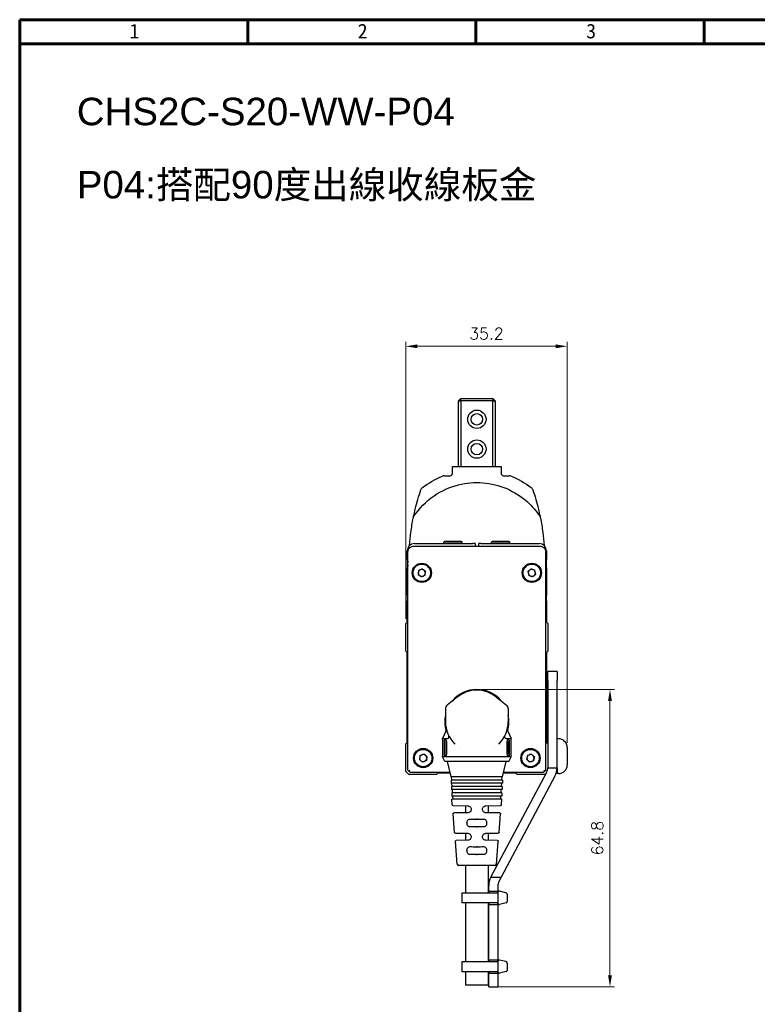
# Model space of a CAD drawing. Header units: millimetres. Extents: x 399 to 6076, y -1991 to 1602.
# Tile 113 of 256: x 5613 to 5774, y -821 to -606. Entities that reach past the tile are written whole.
import ezdxf

# ---------------------------------------------------------------- set-up
doc = ezdxf.new("R2010")
doc.units = ezdxf.units.MM
for name, color, linetype, lineweight in [('AM_0', 7, 'Continuous', 50), ('AM_5', 3, 'Continuous', 25), ('可見 (ISO)', 7, 'Continuous', 25)]:
    doc.layers.add(name, color=color, linetype=linetype, lineweight=lineweight)
doc.layers.add('BORDER', color=7, linetype='Continuous')
doc.styles.get("Standard").update_dxf_attribs({"font": 'arial.ttf'})
doc.styles.add('尺寸標註', font='romans.shx', dxfattribs={"bigfont": 'CHINESET.SHX'})
doc.styles.add('標題欄', font='txt')
doc.dimstyles.new('CNS1$0', dxfattribs={"dimtxt": 2.5, "dimasz": 2.5, "dimexe": 1, "dimexo": 1, "dimgap": 1.5, "dimtad": 1, "dimtoh": 1, "dimdec": 1, "dimdsep": 46, "dimtxsty": '尺寸標註', "dimcen": 0, "dimclrd": 2, "dimclre": 2, "dimclrt": 1, "dimadec": 0, "dimazin": 2, "dimtp": 0.1, "dimtm": 0.1, "dimtfac": 0.71, "dimtdec": 1, "dimtmove": 0, "dimatfit": 0, "dimfxl": 0, "dimlwd": 13, "dimlwe": 13, "dimarcsym": 0})

# ---------------------------------------------------------------- blocks, each defined once
blk = doc.blocks.new('A4-英文圖框-橫式')
at = {"layer": 'BORDER', "color": 123, "linetype": 'Continuous', "lineweight": 60, "ltscale": 25.4}
for p, q in [((2201.45, 183.5), (2201.45, 188.79)), ((2251.2, 183.5), (2251.2, 188.79)), ((2300.95, 183.5), (2300.95, 188.79)), ((2151.7, 183.5), (2549.79, 183.5))]:
    blk.add_line(p, q, dxfattribs=at)
blk.add_lwpolyline([(2151.7, 188.79), (2555.09, 188.79), (2555.09, -95.06), (2151.7, -95.06)], close=True, dxfattribs=at)
at = {"color": 60, "style": '標題欄'}
for s, p in [('1', (2175.64, 184.72)), ('2', (2225.41, 184.72)), ('3', (2275.22, 184.72))]:
    blk.add_text(s, height=3.18, dxfattribs=at).set_placement(p)
blk = doc.blocks.new('*D428')
at = {"layer": 'AM_5', "color": 2, "lineweight": 13}
for p, q in [((5697.2, -737.03), (5697.2, -676.56)), ((5699.7, -677.56), (5729.9, -677.56)), ((5732.4, -764.08), (5732.4, -676.56))]:
    blk.add_line(p, q, dxfattribs=at)
at = {"layer": 'AM_5', "color": 2}
for points in [[(5699.7, -677.14), (5699.7, -677.97), (5697.2, -677.56)], [(5729.9, -677.14), (5729.9, -677.97), (5732.4, -677.56)]]:
    blk.add_solid(points, dxfattribs=at)
at = {"layer": 'Defpoints', "color": 0}
for p in [(5732.4, -677.56), (5697.2, -738.03), (5732.4, -765.08)]:
    blk.add_point(p, dxfattribs=at)
at = {"layer": 'AM_5', "color": 1, "insert": (5714.8, -674.81), "char_height": 2.5, "attachment_point": 5, "style": '尺寸標註'}
blk.add_mtext('35.2', dxfattribs=at)
blk = doc.blocks.new('*D429')
at = {"layer": 'AM_5', "color": 2, "lineweight": 13}
for p, q in [((5713.7, -752.43), (5742.74, -752.43)), ((5741.74, -754.93), (5741.74, -814.76)), ((5716.29, -817.26), (5742.74, -817.26))]:
    blk.add_line(p, q, dxfattribs=at)
at = {"layer": 'AM_5', "color": 2}
for points in [[(5741.32, -754.93), (5742.15, -754.93), (5741.74, -752.43)], [(5741.32, -814.76), (5742.15, -814.76), (5741.74, -817.26)]]:
    blk.add_solid(points, dxfattribs=at)
at = {"layer": 'Defpoints', "color": 0}
for p in [(5712.7, -752.43), (5715.29, -817.26), (5741.74, -817.26)]:
    blk.add_point(p, dxfattribs=at)
at = {"layer": 'AM_5', "color": 1, "insert": (5738.99, -784.84), "char_height": 2.5, "attachment_point": 5, "rotation": 90, "style": '尺寸標註'}
blk.add_mtext('64.8', dxfattribs=at)

msp = doc.modelspace()

# ---------------------------------------------------------------- linework, layer by layer
for p, q in [((5717.293, -796.733), (5717.293, -799.023)), ((5719.052, -796.784), (5717.652, -796.439)), ((5719.293, -797.078), (5719.293, -798.678)), ((5719.077, -798.966), (5717.677, -799.311)), ((5717.293, -811.733), (5717.293, -814.023)), ((5719.052, -811.784), (5717.652, -811.439)), ((5719.077, -813.966), (5717.677, -814.311)), ((5719.293, -812.078), (5719.293, -813.678))]:
    msp.add_line(p, q)
for points in [[(5717.293, -796.776), (5717.293, -798.98), (5709.5, -798.98), (5709.5, -796.776)], [(5717.293, -811.776), (5717.293, -813.98), (5709.5, -813.98), (5709.5, -811.776)]]:
    msp.add_lwpolyline(points, close=True)
for centre, start, end in [((5717.593, -796.733), 78.69007, 180), ((5718.993, -797.078), 0, 78.69007), ((5718.993, -798.678), 286.32064, 0), ((5717.593, -799.023), 180, 286.32064), ((5717.593, -811.733), 78.69007, 180), ((5718.993, -812.078), 0, 78.69007), ((5718.993, -813.678), 286.32064, 0), ((5717.593, -814.023), 180, 286.32064)]:
    msp.add_arc(centre, 0.3, start, end)
at = {"layer": '可見 (ISO)'}
for p, q in [((5708.704, -689.475), (5709.204, -688.975)), ((5709.204, -688.975), (5716.204, -688.975)), ((5709.204, -689.475), (5709.204, -688.975)), ((5716.204, -688.975), (5716.204, -689.475)), ((5716.204, -688.975), (5716.704, -689.475)), ((5708.704, -703.775), (5708.704, -689.475)), ((5708.704, -689.475), (5709.204, -689.475)), ((5716.204, -689.475), (5709.204, -689.475)), ((5709.204, -689.475), (5709.204, -703.775)), ((5716.204, -703.775), (5716.204, -689.475)), ((5716.204, -689.475), (5716.704, -689.475)), ((5716.704, -689.475), (5716.704, -703.775)), ((5707.404, -705.275), (5707.404, -703.775)), ((5707.404, -703.775), (5707.873, -703.775)), ((5707.873, -703.775), (5717.535, -703.775)), ((5717.535, -703.775), (5718.004, -703.775)), ((5718.004, -703.775), (5718.004, -705.275)), ((5705.6, -705.775), (5706.904, -705.775)), ((5718.504, -705.775), (5719.809, -705.775)), ((5699.104, -720.575), (5711.804, -720.575)), ((5705.704, -720.075), (5705.504, -720.275)), ((5709.504, -720.275), (5705.504, -720.275)), ((5705.504, -720.575), (5705.504, -720.275)), ((5705.704, -720.075), (5709.304, -720.075)), ((5709.304, -720.075), (5709.504, -720.275)), ((5709.504, -720.575), (5709.504, -720.275)), ((5712.304, -720.575), (5711.804, -720.575)), ((5712.304, -720.575), (5712.304, -721.138)), ((5713.604, -720.575), (5713.104, -720.575)), ((5713.104, -721.138), (5713.104, -720.575)), ((5713.604, -720.575), (5726.304, -720.575)), ((5716.104, -720.075), (5715.904, -720.275)), ((5719.904, -720.275), (5715.904, -720.275)), ((5715.904, -720.575), (5715.904, -720.275)), ((5716.104, -720.075), (5719.704, -720.075)), ((5719.704, -720.075), (5719.904, -720.275)), ((5719.904, -720.575), (5719.904, -720.275)), ((5697.504, -724.059), (5697.504, -722.175)), ((5697.687, -769.992), (5697.687, -722.408)), ((5727.721, -769.992), (5727.721, -722.408)), ((5727.904, -722.175), (5727.904, -724.059)), ((5697.504, -724.059), (5697.504, -725.892)), ((5697.504, -731.875), (5697.504, -725.892)), ((5727.904, -725.892), (5727.904, -724.059)), ((5727.904, -725.892), (5727.904, -731.875)), ((5699.956, -726.49), (5699.91, -727.381)), ((5700.659, -727.866), (5699.91, -727.381)), ((5700.75, -726.084), (5699.956, -726.49)), ((5701.453, -727.46), (5700.659, -727.866)), ((5700.75, -726.084), (5701.499, -726.569)), ((5701.453, -727.46), (5701.499, -726.569)), ((5723.852, -726.713), (5724.505, -726.106)), ((5723.852, -726.713), (5724.051, -727.582)), ((5724.903, -727.845), (5724.051, -727.582)), ((5724.505, -726.106), (5725.358, -726.368)), ((5724.903, -727.845), (5725.557, -727.237)), ((5725.557, -727.237), (5725.358, -726.368)), ((5697.504, -731.875), (5697.504, -732.875)), ((5727.904, -732.875), (5727.904, -731.875)), ((5697.687, -732.875), (5697.504, -732.875)), ((5697.687, -732.975), (5697.504, -732.975)), ((5697.504, -737.725), (5697.504, -732.975)), ((5727.904, -732.875), (5727.721, -732.875)), ((5727.721, -732.975), (5727.904, -732.975)), ((5727.904, -732.975), (5727.904, -737.725)), ((5697.204, -738.025), (5697.504, -737.725)), ((5697.204, -744.025), (5697.204, -738.025)), ((5727.904, -737.725), (5728.204, -738.025)), ((5728.204, -738.025), (5728.204, -744.025)), ((5697.504, -744.325), (5697.204, -744.025)), ((5697.504, -763.978), (5697.504, -744.325)), ((5728.204, -744.025), (5727.904, -744.325)), ((5727.904, -744.325), (5727.904, -763.978)), ((5728.204, -750.475), (5728.204, -748.475)), ((5730.204, -748.475), (5728.204, -748.475)), ((5730.204, -748.475), (5730.204, -750.475)), ((5728.204, -750.475), (5728.204, -769.478)), ((5730.204, -769.478), (5730.204, -750.475)), ((5708.435, -754.068), (5706.231, -755.825)), ((5716.974, -754.068), (5719.178, -755.825)), ((5705.854, -756.607), (5705.854, -759.425)), ((5719.554, -756.607), (5719.554, -759.425)), ((5705.944, -761.527), (5705.204, -763.125)), ((5719.464, -761.527), (5720.204, -763.125)), ((5697.204, -764.278), (5697.504, -763.978)), ((5697.204, -770.278), (5697.204, -764.278)), ((5705.204, -763.125), (5706.342, -763.125)), ((5705.204, -763.325), (5705.204, -763.125)), ((5705.221, -763.825), (5705.221, -766.425)), ((5705.633, -766.425), (5705.633, -763.825)), ((5705.952, -763.825), (5705.952, -766.425)), ((5706.071, -763.825), (5706.071, -766.425)), ((5706.939, -763.125), (5706.939, -763.125)), ((5718.469, -763.125), (5718.469, -763.125)), ((5719.066, -763.125), (5720.204, -763.125)), ((5719.337, -766.425), (5719.337, -763.825)), ((5719.456, -763.825), (5719.456, -766.425)), ((5719.775, -763.825), (5719.775, -766.425)), ((5720.188, -766.425), (5720.188, -763.825)), ((5720.204, -763.325), (5720.204, -763.125)), ((5727.904, -763.978), (5728.204, -764.278)), ((5730.504, -763.175), (5730.204, -763.175)), ((5700.307, -766.819), (5701.137, -766.493)), ((5701.835, -767.049), (5701.137, -766.493)), ((5708.91, -765.02), (5708.909, -765.02)), ((5716.499, -765.02), (5716.499, -765.02)), ((5723.767, -766.751), (5724.626, -766.511)), ((5725.263, -767.135), (5724.626, -766.511)), ((5732.404, -765.075), (5732.404, -768.875)), ((5700.307, -766.819), (5700.174, -767.701)), ((5700.174, -767.701), (5700.871, -768.257)), ((5701.702, -767.931), (5700.871, -768.257)), ((5701.835, -767.049), (5701.702, -767.931)), ((5702.923, -768.483), (5702.923, -768.483)), ((5705.204, -767.125), (5705.204, -766.925)), ((5720.204, -767.125), (5705.204, -767.125)), ((5705.704, -768.125), (5705.204, -767.125)), ((5719.704, -768.125), (5705.704, -768.125)), ((5707.079, -771.465), (5706.329, -768.125)), ((5718.329, -771.465), (5719.079, -768.125)), ((5719.704, -768.125), (5720.204, -767.125)), ((5720.204, -767.125), (5720.204, -766.925)), ((5723.767, -766.751), (5723.545, -767.615)), ((5723.545, -767.615), (5724.183, -768.239)), ((5725.042, -767.999), (5724.183, -768.239)), ((5725.263, -767.135), (5725.042, -767.999)), ((5697.901, -770.975), (5697.204, -770.278)), ((5703.901, -770.975), (5697.901, -770.975)), ((5704.201, -770.675), (5703.901, -770.975)), ((5706.902, -770.675), (5704.201, -770.675)), ((5715.761, -793.378), (5727.97, -770.417)), ((5721.207, -770.675), (5718.507, -770.675)), ((5721.507, -770.975), (5721.207, -770.675)), ((5727.507, -770.975), (5721.507, -770.975)), ((5727.862, -770.62), (5727.507, -770.975)), ((5728.204, -769.478), (5730.204, -769.478)), ((5730.078, -770.475), (5730.204, -770.475)), ((5730.204, -769.478), (5730.204, -770.475)), ((5730.204, -770.475), (5730.204, -770.775)), ((5730.504, -770.775), (5730.204, -770.775)), ((5718.329, -771.465), (5707.079, -771.465)), ((5718.329, -772.165), (5707.079, -772.165)), ((5707.079, -772.165), (5707.079, -772.865)), ((5718.329, -772.865), (5707.079, -772.865)), ((5707.228, -772.165), (5707.179, -771.465)), ((5707.326, -773.565), (5707.277, -772.865)), ((5729.736, -771.356), (5718.026, -793.378)), ((5718.082, -773.565), (5718.131, -772.865)), ((5718.18, -772.165), (5718.229, -771.465)), ((5718.329, -772.165), (5718.329, -772.865)), ((5718.204, -773.565), (5707.204, -773.565)), ((5707.204, -773.565), (5707.204, -774.265)), ((5718.204, -774.265), (5707.204, -774.265)), ((5718.154, -774.965), (5707.254, -774.965)), ((5707.254, -774.965), (5707.254, -775.665)), ((5707.424, -774.965), (5707.375, -774.265)), ((5717.984, -774.965), (5718.033, -774.265)), ((5718.154, -774.965), (5718.154, -775.665)), ((5718.204, -773.565), (5718.204, -774.265)), ((5718.154, -775.665), (5707.254, -775.665)), ((5718.154, -776.365), (5707.254, -776.365)), ((5707.353, -777.551), (5707.254, -776.365)), ((5707.522, -776.365), (5707.473, -775.665)), ((5717.887, -776.365), (5717.936, -775.665)), ((5718.056, -777.551), (5718.154, -776.365)), ((5707.853, -783.558), (5707.521, -779.571)), ((5707.549, -777.735), (5710.715, -777.779)), ((5710.715, -779.313), (5707.718, -779.355)), ((5710.204, -777.772), (5710.204, -779.32)), ((5711.454, -778.529), (5711.454, -778.563)), ((5713.954, -778.563), (5713.954, -778.529)), ((5714.694, -777.779), (5717.859, -777.735)), ((5717.691, -779.355), (5714.694, -779.313)), ((5715.204, -777.772), (5715.204, -779.32)), ((5717.556, -783.558), (5717.887, -779.571)), ((5710.522, -781.59), (5710.522, -781.509)), ((5712.704, -780.581), (5712.704, -780.764)), ((5712.704, -780.764), (5712.704, -780.785)), ((5714.887, -781.583), (5714.887, -781.509)), ((5708.049, -783.742), (5710.715, -783.779)), ((5710.204, -783.772), (5710.204, -785.32)), ((5712.704, -782.326), (5712.704, -782.307)), ((5714.694, -783.779), (5717.359, -783.742)), ((5715.204, -783.772), (5715.204, -785.32)), ((5708.431, -790.511), (5708.02, -785.564)), ((5710.715, -785.313), (5708.216, -785.348)), ((5711.454, -784.529), (5711.454, -784.563)), ((5713.954, -784.563), (5713.954, -784.529)), ((5717.192, -785.348), (5714.694, -785.313)), ((5716.977, -790.511), (5717.389, -785.564)), ((5710.522, -787.583), (5710.522, -787.509)), ((5712.704, -786.585), (5712.704, -786.768)), ((5712.704, -786.768), (5712.704, -786.785)), ((5714.887, -787.583), (5714.887, -787.509)), ((5712.704, -788.322), (5712.704, -788.307)), ((5712.704, -788.539), (5712.704, -788.322)), ((5716.678, -790.786), (5708.73, -790.786)), ((5710.204, -790.786), (5710.204, -796.776)), ((5715.204, -790.786), (5715.204, -796.776)), ((5715.761, -793.378), (5718.026, -793.378)), ((5718.026, -793.378), (5717.527, -794.317)), ((5715.293, -796.078), (5715.293, -795.256)), ((5715.293, -796.378), (5715.293, -796.078)), ((5715.293, -796.378), (5715.293, -796.678)), ((5715.293, -796.378), (5717.293, -796.378)), ((5715.293, -796.776), (5715.293, -796.678)), ((5717.293, -795.256), (5717.293, -796.078)), ((5717.293, -796.078), (5717.293, -796.378)), ((5717.293, -796.678), (5717.293, -796.378)), ((5717.293, -796.678), (5717.293, -799.078)), ((5710.204, -798.98), (5710.204, -811.776)), ((5715.204, -798.98), (5715.204, -811.776)), ((5715.293, -799.078), (5715.293, -798.98)), ((5715.293, -799.078), (5715.293, -799.378)), ((5715.293, -799.678), (5715.293, -799.378)), ((5717.293, -799.378), (5715.293, -799.378)), ((5715.293, -811.078), (5715.293, -799.678)), ((5717.293, -799.378), (5717.293, -799.078)), ((5717.293, -799.378), (5717.293, -799.678)), ((5717.293, -799.678), (5717.293, -811.078)), ((5715.293, -811.378), (5715.293, -811.078)), ((5715.293, -811.378), (5717.293, -811.378)), ((5715.293, -811.378), (5715.293, -811.678)), ((5715.293, -811.776), (5715.293, -811.678)), ((5717.293, -811.078), (5717.293, -811.378)), ((5717.293, -811.678), (5717.293, -811.378)), ((5717.293, -811.678), (5717.293, -814.078)), ((5710.204, -813.98), (5710.204, -816.925)), ((5715.204, -813.98), (5715.204, -816.925)), ((5715.293, -814.078), (5715.293, -813.98)), ((5715.293, -814.078), (5715.293, -814.378)), ((5717.293, -814.378), (5715.293, -814.378)), ((5715.293, -814.678), (5715.293, -814.378)), ((5715.293, -816.259), (5715.293, -814.678)), ((5717.293, -814.378), (5717.293, -814.078)), ((5717.293, -814.378), (5717.293, -814.678)), ((5717.293, -814.678), (5717.293, -816.259)), ((5715.204, -816.925), (5710.204, -816.925)), ((5715.293, -817.259), (5715.293, -816.259)), ((5715.293, -817.259), (5717.293, -817.259)), ((5717.293, -816.259), (5717.293, -817.259))]:
    msp.add_line(p, q, dxfattribs=at)
for centre, radius in [((5712.704, -693.475), 2), ((5712.704, -693.475), 1.25), ((5712.704, -699.975), 2), ((5712.704, -699.975), 1.25), ((5700.704, -726.975), 2.1), ((5700.704, -726.975), 1.9), ((5724.704, -726.975), 2.1), ((5724.704, -726.975), 1.9), ((5701.004, -767.375), 2.1), ((5701.004, -767.375), 1.9), ((5724.404, -767.375), 2.1), ((5724.404, -767.375), 1.9)]:
    msp.add_circle(centre, radius, dxfattribs=at)
for centre, radius, start, end in [((5699.104, -722.175), 1.6, 90, 180), ((5726.304, -722.175), 1.6, 0, 90), ((5700.704, -726.975), 0.773, 177.0656, 237.0656), ((5700.704, -726.975), 0.772, 117.0656, 177.0656), ((5700.704, -726.975), 0.772, 237.0656, 297.0656), ((5700.704, -726.975), 0.772, 57.0656, 117.0656), ((5700.704, -726.975), 0.772, 297.0656, 357.0656), ((5700.704, -726.975), 0.772, 357.0656, 57.0656), ((5724.704, -726.975), 0.772, 132.89512, 192.89512), ((5724.704, -726.975), 0.772, 192.89512, 252.89512), ((5724.704, -726.975), 0.772, 72.89512, 132.89512), ((5724.704, -726.975), 0.772, 252.89512, 312.89512), ((5724.704, -726.975), 0.773, 12.89512, 72.89512), ((5724.704, -726.975), 0.772, 312.89512, 12.89512), ((5712.704, -759.425), 7, 39.56242, 140.43758), ((5712.704, -759.425), 6.85, 51.44505, 128.55495), ((5706.854, -756.607), 1, 128.55495, 180), ((5718.554, -756.607), 1, 0, 51.44505), ((5712.704, -759.425), 7, 168.11736, 196.44361), ((5712.704, -759.425), 7, 343.55747, 11.88264), ((5712.704, -759.425), 6.85, 180, 225.75438), ((5712.704, -759.425), 6.85, 314.24562, 0), ((5730.504, -765.075), 1.9, 0, 90), ((5701.004, -767.375), 0.773, 111.43262, 171.43262), ((5701.004, -767.375), 0.773, 51.43262, 111.43262), ((5724.404, -767.375), 0.772, 105.63629, 165.63629), ((5724.404, -767.375), 0.772, 45.63629, 105.63629), ((5701.004, -767.375), 0.773, 171.43262, 231.43262), ((5701.004, -767.375), 0.773, 231.43262, 291.43262), ((5701.004, -767.375), 0.773, 291.43262, 351.43262), ((5701.004, -767.375), 0.773, 351.43262, 51.43262), ((5724.404, -767.375), 0.772, 165.63629, 225.63629), ((5724.404, -767.375), 0.772, 225.63629, 285.63629), ((5724.404, -767.375), 0.772, 285.63629, 345.63629), ((5724.404, -767.375), 0.772, 345.63629, 45.63629), ((5730.504, -768.875), 1.9, 270, 0), ((5726.204, -769.478), 2, 332, 0), ((5726.204, -769.478), 4, 332, 0), ((5708.73, -790.486), 0.3, 184.7568, 270), ((5716.678, -790.486), 0.3, 270, 355.2432), ((5719.293, -795.256), 4, 152, 180), ((5719.293, -795.256), 2, 152, 180)]:
    msp.add_arc(centre, radius, start, end, dxfattribs=at)
for centre, major_axis, ratio, start_param, end_param in [((5705.72, -707.38), (-0.315, 1.585), 0.7835959, 6.1286413, 6.4395151), ((5719.691, -707.368), (0.313, 1.574), 0.7865967, 6.1262564, 6.4383015), ((5698.935, -721.656), (-0.001, 0.5), 0.1513074, 6.2655287, 6.2831854), ((5726.473, -721.656), (0.001, 0.5), 0.1513074, 0, 0.0176566), ((5698.187, -770.492), (-0.5, 0.5), 0.0174471, 0.0174613, 0.9648222), ((5727.221, -770.492), (-0.5, -0.5), 0.0174524, 2.1768004, 3.1241367), ((5712.704, -780.807), (2.5, -0.035), 0.0087257, 1.5707818, 2.2327913), ((5712.705, -780.807), (2.5, 0.035), 0.0087257, 0.9088014, 1.5708108), ((5712.704, -782.285), (-2.5, -0.044), 0.0087242, 0.9086288, 1.570644), ((5712.705, -782.285), (-2.5, 0.035), 0.0087257, 1.5707818, 2.2327913), ((5712.704, -786.807), (2.5, -0.035), 0.0087257, 1.5707818, 2.2327913), ((5712.705, -786.807), (2.5, 0.035), 0.0087257, 0.9088014, 1.5708108), ((5712.704, -788.285), (-2.5, -0.035), 0.0087257, 0.9088014, 1.5708108), ((5712.705, -788.285), (-2.5, 0.035), 0.0087257, 1.5707818, 2.2327913)]:
    msp.add_ellipse(centre, major_axis=major_axis, ratio=ratio, start_param=start_param, end_param=end_param, dxfattribs=at)
for points in [[(5700.844, -708.388), (5702.19, -707.352), (5703.647, -706.505), (5705.215, -705.852)], [(5720.193, -705.852), (5721.762, -706.505), (5723.219, -707.352), (5724.565, -708.388)], [(5700.507, -708.859), (5700.57, -708.673), (5700.687, -708.509), (5700.844, -708.388)], [(5700.507, -708.859), (5700.57, -708.673), (5700.687, -708.509), (5700.844, -708.388)], [(5724.565, -708.388), (5724.721, -708.509), (5724.838, -708.673), (5724.902, -708.859)], [(5724.565, -708.388), (5724.721, -708.509), (5724.838, -708.673), (5724.902, -708.859)], [(5699.282, -713.066), (5699.629, -711.646), (5700.036, -710.246), (5700.507, -708.859)], [(5724.902, -708.859), (5725.372, -710.246), (5725.78, -711.646), (5726.127, -713.066)], [(5698.917, -714.676), (5698.919, -714.664), (5698.922, -714.653), (5698.924, -714.642)], [(5698.917, -714.676), (5698.919, -714.664), (5698.922, -714.653), (5698.924, -714.642)], [(5698.924, -714.642), (5699.036, -714.11), (5699.155, -713.585), (5699.282, -713.066)], [(5726.127, -713.066), (5726.253, -713.585), (5726.373, -714.11), (5726.484, -714.642)], [(5726.484, -714.642), (5726.487, -714.653), (5726.489, -714.664), (5726.491, -714.676)], [(5726.484, -714.642), (5726.487, -714.653), (5726.489, -714.664), (5726.491, -714.676)], [(5718.792, -762.718), (5718.792, -762.718), (5718.792, -762.718), (5718.792, -762.718)], [(5706.865, -770.509), (5703.952, -770.506), (5701.053, -770.5), (5698.188, -770.492)], [(5727.221, -770.492), (5724.355, -770.5), (5721.456, -770.506), (5718.544, -770.509)]]:
    msp.add_open_spline(points, degree=3, dxfattribs=at)
for points, knots in [([(5706.904, -705.775), (5706.97, -705.775), (5707.038, -705.761), (5707.099, -705.735), (5707.103, -705.734), (5707.106, -705.733), (5707.109, -705.731), (5707.168, -705.705), (5707.22, -705.668), (5707.262, -705.624), (5707.266, -705.62), (5707.27, -705.616), (5707.274, -705.612), (5707.315, -705.566), (5707.346, -705.515), (5707.368, -705.462), (5707.392, -705.401), (5707.404, -705.338), (5707.404, -705.275)], [0, 0, 0, 0, 0.00020220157, 0.00020220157, 0.00020220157, 0.0002125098, 0.0002125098, 0.0002125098, 0.00040758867, 0.00040758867, 0.00040758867, 0.0004250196, 0.0004250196, 0.0004250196, 0.00062428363, 0.00062428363, 0.00062428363, 0.00085003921, 0.00085003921, 0.00085003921, 0.00085003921]), ([(5718.004, -705.275), (5718.004, -705.338), (5718.016, -705.402), (5718.041, -705.462), (5718.062, -705.516), (5718.094, -705.567), (5718.136, -705.613), (5718.139, -705.617), (5718.143, -705.62), (5718.146, -705.624), (5718.189, -705.668), (5718.242, -705.705), (5718.3, -705.732), (5718.364, -705.76), (5718.435, -705.775), (5718.504, -705.775)], [0, 0, 0, 0, 0.00022361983, 0.00022361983, 0.00022361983, 0.00042230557, 0.00042230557, 0.00042230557, 0.00043923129, 0.00043923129, 0.00043923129, 0.00063345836, 0.00063345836, 0.00063345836, 0.00084461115, 0.00084461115, 0.00084461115, 0.00084461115]), ([(5698.917, -714.676), (5700.14, -712.955), (5701.622, -711.361), (5704.967, -709.068), (5706.796, -708.245), (5710.413, -707.337), (5712.237, -707.182), (5715.794, -707.468), (5717.572, -707.907), (5720.866, -709.316), (5722.422, -710.312), (5724.793, -712.448), (5725.685, -713.54), (5726.491, -714.676)], [0, 0, 0, 0, 0.6331429, 0.6331429, 1.2166384, 1.2166384, 1.7516947, 1.7516947, 2.2870817, 2.2870817, 2.8266207, 2.8266207, 3.2444598, 3.2444598, 3.2444598, 3.2444598]), ([(5698.009, -721.009), (5698.084, -720.052), (5698.187, -719.097), (5698.461, -717.092), (5698.639, -716.044), (5698.85, -715.001)], [0.03046938, 0.03046938, 0.03046938, 0.03046938, 0.3193476, 0.3193476, 0.63864649, 0.63864649, 0.63864649, 0.63864649]), ([(5698.85, -715.001), (5698.864, -714.931), (5698.878, -714.862), (5698.898, -714.765), (5698.906, -714.729), (5698.915, -714.686), (5698.917, -714.676), (5698.917, -714.676)], [-0.124732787, -0.124732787, -0.124732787, -0.124732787, -0.098290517, -0.098290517, -0.078358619, -0.078358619, -0.062367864, -0.062367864, -0.062367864, -0.062367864]), ([(5726.491, -714.676), (5726.491, -714.676), (5726.491, -714.676), (5726.492, -714.676), (5726.494, -714.686), (5726.503, -714.729), (5726.51, -714.765), (5726.53, -714.863), (5726.544, -714.931), (5726.559, -715.001)], [-0.062367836, -0.062367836, -0.062367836, -0.062367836, -0.062321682, -0.062321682, -0.04628046, -0.04628046, -0.026305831, -0.026305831, -0.000001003, -0.000001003, -0.000001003, -0.000001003]), ([(5726.559, -715.001), (5726.77, -716.044), (5726.947, -717.092), (5727.222, -719.097), (5727.325, -720.052), (5727.4, -721.009)], [0.000001, 0.000001, 0.000001, 0.000001, 0.31935308, 0.31935308, 0.60820136, 0.60820136, 0.60820136, 0.60820136]), ([(5697.687, -722.408), (5697.687, -722.276), (5697.709, -722.142), (5697.793, -721.888), (5697.857, -721.764), (5697.958, -721.629), (5697.98, -721.603), (5698.068, -721.503), (5698.145, -721.435), (5698.34, -721.3), (5698.466, -721.24), (5698.707, -721.173), (5698.821, -721.156), (5698.934, -721.156)], [0, 0, 0, 0, 0.03967403, 0.03967403, 0.08037187, 0.08037187, 0.09040879, 0.09040879, 0.12071236, 0.12071236, 0.16174628, 0.16174628, 0.19585055, 0.19585055, 0.19585055, 0.19585055]), ([(5698.935, -721.156), (5703.49, -721.144), (5708.097, -721.138), (5717.312, -721.138), (5721.919, -721.144), (5726.473, -721.156)], [6.13129396, 6.13129396, 6.13129396, 6.13129396, 6.28318531, 6.28318531, 6.43507665, 6.43507665, 6.43507665, 6.43507665]), ([(5726.475, -721.156), (5726.607, -721.157), (5726.74, -721.179), (5726.995, -721.263), (5727.119, -721.329), (5727.281, -721.452), (5727.331, -721.497), (5727.401, -721.571), (5727.423, -721.596), (5727.508, -721.702), (5727.562, -721.79), (5727.663, -722.007), (5727.7, -722.143), (5727.719, -722.322), (5727.721, -722.365), (5727.721, -722.408)], [0, 0, 0, 0, 0.0398175, 0.0398175, 0.08085012, 0.08085012, 0.1010636, 0.1010636, 0.1112045, 0.1112045, 0.14182092, 0.14182092, 0.18303135, 0.18303135, 0.19591746, 0.19591746, 0.19591746, 0.19591746]), ([(5705.944, -761.527), (5705.989, -761.429), (5706.019, -761.322), (5706.036, -761.162), (5706.038, -761.108), (5706.034, -761.027), (5706.031, -761), (5706.026, -760.963), (5706.025, -760.953), (5706.022, -760.936), (5706.02, -760.928), (5706.019, -760.919), (5706.018, -760.917), (5706.018, -760.914), (5706.017, -760.912), (5706.017, -760.91), (5706.017, -760.909), (5706.016, -760.907), (5706.016, -760.907), (5706.016, -760.904), (5706.015, -760.903), (5706.015, -760.902), (5706.015, -760.902), (5706.015, -760.901)], [0, 0, 0, 0, 0.032385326, 0.032385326, 0.048482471, 0.048482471, 0.05661557, 0.05661557, 0.059663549, 0.059663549, 0.061951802, 0.061951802, 0.062566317, 0.062566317, 0.062967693, 0.062967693, 0.063371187, 0.063371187, 0.063774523, 0.063774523, 0.065416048, 0.065416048, 0.066410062, 0.066410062, 0.066410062, 0.066410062]), ([(5706.015, -760.9), (5706.015, -760.9), (5706.015, -760.9), (5706.016, -760.905), (5706.018, -760.913), (5706.021, -760.926)], [0.074695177, 0.074695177, 0.074695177, 0.074695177, 0.086204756, 0.086204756, 0.126105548, 0.126105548, 0.126105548, 0.126105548]), ([(5719.393, -760.901), (5719.393, -760.901), (5719.393, -760.901), (5719.393, -760.901), (5719.393, -760.901), (5719.393, -760.901), (5719.394, -760.9), (5719.394, -760.899), (5719.394, -760.899), (5719.394, -760.897), (5719.394, -760.897), (5719.395, -760.895), (5719.395, -760.895), (5719.395, -760.895), (5719.395, -760.894), (5719.395, -760.896), (5719.394, -760.896), (5719.394, -760.897), (5719.394, -760.897), (5719.394, -760.898), (5719.394, -760.898), (5719.394, -760.899), (5719.394, -760.899), (5719.393, -760.901), (5719.393, -760.903), (5719.391, -760.911), (5719.39, -760.917), (5719.387, -760.934), (5719.385, -760.944), (5719.38, -760.975), (5719.378, -760.996), (5719.372, -761.057), (5719.371, -761.099), (5719.377, -761.272), (5719.409, -761.407), (5719.464, -761.527)], [0, 0, 0, 0, 0.000292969, 0.000292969, 0.001269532, 0.001269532, 0.00322266, 0.00322266, 0.007128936, 0.007128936, 0.014941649, 0.014941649, 0.025539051, 0.025539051, 0.030589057, 0.030589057, 0.031581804, 0.031581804, 0.031829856, 0.031829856, 0.031952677, 0.031952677, 0.032075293, 0.032075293, 0.032567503, 0.032567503, 0.034521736, 0.034521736, 0.037656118, 0.037656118, 0.043904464, 0.043904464, 0.056226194, 0.056226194, 0.096055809, 0.096055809, 0.096055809, 0.096055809]), ([(5705.204, -763.325), (5705.204, -763.325), (5705.205, -763.338), (5705.208, -763.389), (5705.21, -763.427), (5705.215, -763.516), (5705.217, -763.572), (5705.22, -763.695), (5705.221, -763.762), (5705.221, -763.825)], [0.226083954, 0.226083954, 0.226083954, 0.226083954, 0.244924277, 0.244924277, 0.2637646, 0.2637646, 0.282604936, 0.282604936, 0.301445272, 0.301445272, 0.301445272, 0.301445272]), ([(5705.633, -763.825), (5705.633, -763.763), (5705.638, -763.696), (5705.655, -763.575), (5705.669, -763.52), (5705.702, -763.429), (5705.724, -763.39), (5705.775, -763.337), (5705.803, -763.325), (5705.858, -763.325), (5705.889, -763.338), (5705.948, -763.391), (5705.976, -763.431), (5706.02, -763.521), (5706.039, -763.576), (5706.064, -763.696), (5706.071, -763.762), (5706.071, -763.825)], [0.15772076, 0.15772076, 0.15772076, 0.15772076, 0.17645465, 0.17645465, 0.19518854, 0.19518854, 0.21559516, 0.21559516, 0.23600179, 0.23600179, 0.25692467, 0.25692467, 0.27784756, 0.27784756, 0.29664454, 0.29664454, 0.31544152, 0.31544152, 0.31544152, 0.31544152]), ([(5706.003, -763.486), (5705.988, -763.528), (5705.975, -763.579), (5705.957, -763.696), (5705.952, -763.763), (5705.952, -763.825)], [0.12226327, 0.12226327, 0.12226327, 0.12226327, 0.139703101, 0.139703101, 0.158427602, 0.158427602, 0.158427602, 0.158427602]), ([(5706.54, -763.005), (5706.528, -763.028), (5706.515, -763.048), (5706.483, -763.081), (5706.465, -763.093), (5706.413, -763.119), (5706.376, -763.125), (5706.342, -763.125)], [0.000001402, 0.000001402, 0.000001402, 0.000001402, 0.00932853, 0.00932853, 0.019592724, 0.019592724, 0.03886697, 0.03886697, 0.03886697, 0.03886697]), ([(5706.54, -763.005), (5706.586, -762.909), (5706.612, -762.812), (5706.62, -762.639), (5706.607, -762.561), (5706.573, -762.481), (5706.569, -762.471), (5706.564, -762.462)], [0.000001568, 0.000001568, 0.000001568, 0.000001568, 0.037733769, 0.037733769, 0.070683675, 0.070683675, 0.075426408, 0.075426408, 0.075426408, 0.075426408]), ([(5718.869, -763.005), (5718.822, -762.909), (5718.796, -762.812), (5718.789, -762.639), (5718.802, -762.561), (5718.835, -762.481), (5718.84, -762.471), (5718.844, -762.462)], [-0.070670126, -0.070670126, -0.070670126, -0.070670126, -0.032952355, -0.032952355, 0, 0, 0.004719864, 0.004719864, 0.004719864, 0.004719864]), ([(5719.066, -763.125), (5719.032, -763.125), (5718.996, -763.119), (5718.944, -763.093), (5718.925, -763.081), (5718.894, -763.048), (5718.88, -763.028), (5718.869, -763.005)], [0.000003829, 0.000003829, 0.000003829, 0.000003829, 0.019270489, 0.019270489, 0.029540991, 0.029540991, 0.038873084, 0.038873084, 0.038873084, 0.038873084]), ([(5719.337, -763.825), (5719.337, -763.762), (5719.344, -763.696), (5719.37, -763.576), (5719.389, -763.521), (5719.432, -763.431), (5719.46, -763.391), (5719.519, -763.338), (5719.55, -763.325), (5719.605, -763.325), (5719.634, -763.337), (5719.684, -763.39), (5719.706, -763.429), (5719.74, -763.52), (5719.753, -763.575), (5719.771, -763.696), (5719.775, -763.763), (5719.775, -763.825)], [0.15772076, 0.15772076, 0.15772076, 0.15772076, 0.17651774, 0.17651774, 0.19531472, 0.19531472, 0.2162376, 0.2162376, 0.23716049, 0.23716049, 0.25756711, 0.25756711, 0.27797373, 0.27797373, 0.29670763, 0.29670763, 0.31544152, 0.31544152, 0.31544152, 0.31544152]), ([(5719.456, -763.825), (5719.456, -763.763), (5719.452, -763.696), (5719.434, -763.579), (5719.421, -763.528), (5719.406, -763.486)], [0, 0, 0, 0, 0.018724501, 0.018724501, 0.036164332, 0.036164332, 0.036164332, 0.036164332]), ([(5720.188, -763.825), (5720.188, -763.762), (5720.188, -763.695), (5720.192, -763.572), (5720.194, -763.516), (5720.198, -763.427), (5720.2, -763.389), (5720.203, -763.338), (5720.204, -763.325), (5720.204, -763.325)], [0.150722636, 0.150722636, 0.150722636, 0.150722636, 0.169562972, 0.169562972, 0.188403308, 0.188403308, 0.207243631, 0.207243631, 0.226083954, 0.226083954, 0.226083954, 0.226083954]), ([(5705.221, -766.425), (5705.221, -766.488), (5705.22, -766.555), (5705.217, -766.678), (5705.215, -766.734), (5705.21, -766.823), (5705.208, -766.861), (5705.205, -766.913), (5705.204, -766.925), (5705.204, -766.925)], [0, 0, 0, 0, 0.018840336, 0.018840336, 0.037680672, 0.037680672, 0.056520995, 0.056520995, 0.075361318, 0.075361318, 0.075361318, 0.075361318]), ([(5706.071, -766.425), (5706.071, -766.49), (5706.064, -766.557), (5706.037, -766.68), (5706.017, -766.736), (5705.973, -766.824), (5705.945, -766.862), (5705.888, -766.913), (5705.858, -766.925), (5705.804, -766.925), (5705.776, -766.913), (5705.726, -766.863), (5705.704, -766.824), (5705.67, -766.735), (5705.656, -766.679), (5705.638, -766.556), (5705.633, -766.489), (5705.633, -766.425)], [0, 0, 0, 0, 0.01933817, 0.01933817, 0.03867634, 0.03867634, 0.05906106, 0.05906106, 0.07944578, 0.07944578, 0.0994875, 0.0994875, 0.11952922, 0.11952922, 0.13862872, 0.13862872, 0.15772823, 0.15772823, 0.15772823, 0.15772823]), ([(5705.952, -766.425), (5705.952, -766.489), (5705.957, -766.556), (5705.975, -766.673), (5705.988, -766.723), (5706.003, -766.764)], [0.158427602, 0.158427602, 0.158427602, 0.158427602, 0.177552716, 0.177552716, 0.194605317, 0.194605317, 0.194605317, 0.194605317]), ([(5719.775, -766.425), (5719.775, -766.489), (5719.771, -766.556), (5719.752, -766.679), (5719.738, -766.735), (5719.705, -766.824), (5719.682, -766.863), (5719.633, -766.913), (5719.605, -766.925), (5719.551, -766.925), (5719.521, -766.913), (5719.463, -766.862), (5719.435, -766.824), (5719.391, -766.736), (5719.371, -766.68), (5719.345, -766.557), (5719.337, -766.49), (5719.337, -766.425)], [0, 0, 0, 0, 0.01909951, 0.01909951, 0.03819901, 0.03819901, 0.05824073, 0.05824073, 0.07828245, 0.07828245, 0.09866717, 0.09866717, 0.11905189, 0.11905189, 0.13839006, 0.13839006, 0.15772823, 0.15772823, 0.15772823, 0.15772823]), ([(5719.406, -766.764), (5719.421, -766.723), (5719.433, -766.673), (5719.452, -766.556), (5719.456, -766.489), (5719.456, -766.425)], [0.280686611, 0.280686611, 0.280686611, 0.280686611, 0.297739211, 0.297739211, 0.316864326, 0.316864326, 0.316864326, 0.316864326]), ([(5720.204, -766.925), (5720.204, -766.925), (5720.203, -766.913), (5720.2, -766.861), (5720.198, -766.823), (5720.194, -766.734), (5720.192, -766.678), (5720.188, -766.555), (5720.188, -766.488), (5720.188, -766.425)], [0.075361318, 0.075361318, 0.075361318, 0.075361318, 0.094201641, 0.094201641, 0.113041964, 0.113041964, 0.1318823, 0.1318823, 0.150722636, 0.150722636, 0.150722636, 0.150722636]), ([(5697.895, -770.214), (5697.927, -770.179), (5697.961, -770.143), (5698.023, -770.078), (5698.051, -770.049), (5698.089, -770.011), (5698.098, -770.002), (5698.108, -769.992)], [-0.027996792, -0.027996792, -0.027996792, -0.027996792, -0.012173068, -0.012173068, 0, 0, 0.004078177, 0.004078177, 0.004078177, 0.004078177]), ([(5698.188, -770.492), (5698.187, -770.492), (5698.185, -770.491), (5698.176, -770.484), (5698.17, -770.479), (5698.145, -770.456), (5698.121, -770.434), (5698.066, -770.381), (5698.036, -770.352), (5697.97, -770.287), (5697.933, -770.251), (5697.895, -770.214)], [0.000000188, 0.000000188, 0.000000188, 0.000000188, 0.007449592, 0.007449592, 0.015299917, 0.015299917, 0.031415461, 0.031415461, 0.046347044, 0.046347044, 0.062471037, 0.062471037, 0.062471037, 0.062471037]), ([(5727.513, -770.214), (5727.476, -770.251), (5727.439, -770.287), (5727.372, -770.352), (5727.342, -770.381), (5727.287, -770.434), (5727.263, -770.457), (5727.238, -770.479), (5727.232, -770.484), (5727.223, -770.491), (5727.221, -770.492), (5727.221, -770.492)], [0.000000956, 0.000000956, 0.000000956, 0.000000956, 0.016220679, 0.016220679, 0.031238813, 0.031238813, 0.047431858, 0.047431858, 0.05531586, 0.05531586, 0.062797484, 0.062797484, 0.062797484, 0.062797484]), ([(5727.513, -770.214), (5727.481, -770.179), (5727.446, -770.142), (5727.384, -770.077), (5727.357, -770.049), (5727.32, -770.011), (5727.31, -770.002), (5727.301, -769.992)], [0.000000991, 0.000000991, 0.000000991, 0.000000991, 0.016046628, 0.016046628, 0.027988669, 0.027988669, 0.032065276, 0.032065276, 0.032065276, 0.032065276]), ([(5707.549, -777.735), (5707.542, -777.735), (5707.535, -777.734), (5707.521, -777.732), (5707.513, -777.731), (5707.493, -777.726), (5707.48, -777.722), (5707.443, -777.705), (5707.421, -777.688), (5707.386, -777.649), (5707.372, -777.625), (5707.358, -777.584), (5707.354, -777.568), (5707.353, -777.551)], [0, 0, 0, 0, 0.002187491, 0.002187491, 0.004348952, 0.004348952, 0.008496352, 0.008496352, 0.016462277, 0.016462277, 0.024428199, 0.024428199, 0.029346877, 0.029346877, 0.029346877, 0.029346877]), ([(5707.521, -779.571), (5707.519, -779.55), (5707.521, -779.528), (5707.531, -779.486), (5707.54, -779.466), (5707.563, -779.429), (5707.578, -779.412), (5707.612, -779.385), (5707.631, -779.374), (5707.662, -779.363), (5707.673, -779.36), (5707.695, -779.356), (5707.706, -779.355), (5707.718, -779.355)], [0, 0, 0, 0, 0.006414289, 0.006414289, 0.012918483, 0.012918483, 0.019419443, 0.019419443, 0.02592052, 0.02592052, 0.029248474, 0.029248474, 0.032674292, 0.032674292, 0.032674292, 0.032674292]), ([(5710.715, -777.779), (5710.806, -777.78), (5710.901, -777.799), (5710.989, -777.835), (5711.077, -777.871), (5711.161, -777.926), (5711.231, -777.995), (5711.301, -778.064), (5711.358, -778.147), (5711.396, -778.239), (5711.434, -778.331), (5711.454, -778.43), (5711.454, -778.529)], [0, 0, 0, 0, 0.25, 0.25, 0.25, 0.5, 0.5, 0.5, 0.75, 0.75, 0.75, 1, 1, 1, 1]), ([(5711.454, -778.563), (5711.454, -778.767), (5711.369, -778.962), (5711.089, -779.236), (5710.9, -779.31), (5710.715, -779.313)], [0, 0, 0, 0, 0.5, 0.5, 1, 1, 1, 1]), ([(5713.954, -778.529), (5713.954, -778.429), (5713.975, -778.329), (5714.013, -778.238), (5714.051, -778.147), (5714.108, -778.063), (5714.178, -777.994), (5714.248, -777.925), (5714.331, -777.871), (5714.42, -777.835), (5714.509, -777.799), (5714.602, -777.78), (5714.694, -777.779)], [0, 0, 0, 0, 0.25, 0.25, 0.25, 0.5, 0.5, 0.5, 0.75, 0.75, 0.75, 1, 1, 1, 1]), ([(5714.694, -779.313), (5714.601, -779.311), (5714.507, -779.293), (5714.419, -779.257), (5714.332, -779.22), (5714.249, -779.166), (5714.179, -779.098), (5714.11, -779.03), (5714.052, -778.947), (5714.014, -778.855), (5713.975, -778.764), (5713.954, -778.663), (5713.954, -778.563)], [0, 0, 0, 0, 0.25, 0.25, 0.25, 0.5, 0.5, 0.5, 0.75, 0.75, 0.75, 1, 1, 1, 1]), ([(5717.691, -779.355), (5717.704, -779.355), (5717.716, -779.356), (5717.755, -779.364), (5717.78, -779.375), (5717.824, -779.405), (5717.843, -779.425), (5717.871, -779.47), (5717.881, -779.496), (5717.888, -779.538), (5717.889, -779.555), (5717.887, -779.571)], [0, 0, 0, 0, 0.003801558, 0.003801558, 0.011767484, 0.011767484, 0.019733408, 0.019733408, 0.02769933, 0.02769933, 0.032618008, 0.032618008, 0.032618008, 0.032618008]), ([(5718.056, -777.551), (5718.054, -777.573), (5718.048, -777.594), (5718.031, -777.634), (5718.019, -777.652), (5717.99, -777.685), (5717.973, -777.699), (5717.935, -777.72), (5717.914, -777.727), (5717.882, -777.733), (5717.87, -777.735), (5717.859, -777.735)], [0, 0, 0, 0, 0.006422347, 0.006422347, 0.012926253, 0.012926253, 0.019427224, 0.019427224, 0.0259283, 0.0259283, 0.029357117, 0.029357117, 0.029357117, 0.029357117]), ([(5711.168, -780.768), (5711.033, -780.767), (5710.89, -780.793), (5710.736, -780.893), (5710.681, -780.948), (5710.605, -781.069), (5710.573, -781.147), (5710.532, -781.322), (5710.522, -781.418), (5710.522, -781.509)], [0.44729914, 0.44729914, 0.44729914, 0.44729914, 0.49805114, 0.49805114, 0.52499224, 0.52499224, 0.55231364, 0.55231364, 0.57963504, 0.57963504, 0.57963504, 0.57963504]), ([(5710.522, -781.59), (5710.522, -781.681), (5710.532, -781.777), (5710.573, -781.951), (5710.604, -782.029), (5710.68, -782.15), (5710.736, -782.206), (5710.889, -782.305), (5711.033, -782.33), (5711.167, -782.329)], [0.57965845, 0.57965845, 0.57965845, 0.57965845, 0.60690808, 0.60690808, 0.63415772, 0.63415772, 0.66112017, 0.66112017, 0.71191188, 0.71191188, 0.71191188, 0.71191188]), ([(5714.887, -781.509), (5714.887, -781.418), (5714.877, -781.322), (5714.836, -781.147), (5714.804, -781.069), (5714.728, -780.948), (5714.672, -780.893), (5714.519, -780.793), (5714.375, -780.767), (5714.241, -780.768)], [0, 0, 0, 0, 0.0273214, 0.0273214, 0.0546428, 0.0546428, 0.08158389, 0.08158389, 0.13233589, 0.13233589, 0.13233589, 0.13233589]), ([(5714.241, -782.324), (5714.375, -782.324), (5714.519, -782.298), (5714.673, -782.199), (5714.728, -782.143), (5714.804, -782.022), (5714.836, -781.944), (5714.877, -781.77), (5714.887, -781.674), (5714.887, -781.583)], [1.02693899, 1.02693899, 1.02693899, 1.02693899, 1.07774763, 1.07774763, 1.10472953, 1.10472953, 1.13199978, 1.13199978, 1.15927002, 1.15927002, 1.15927002, 1.15927002]), ([(5708.049, -783.742), (5708.042, -783.742), (5708.035, -783.741), (5708.02, -783.739), (5708.013, -783.738), (5707.993, -783.733), (5707.98, -783.729), (5707.943, -783.712), (5707.921, -783.695), (5707.885, -783.655), (5707.871, -783.632), (5707.858, -783.591), (5707.854, -783.575), (5707.853, -783.558)], [0, 0, 0, 0, 0.002187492, 0.002187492, 0.004348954, 0.004348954, 0.008496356, 0.008496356, 0.016462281, 0.016462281, 0.024428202, 0.024428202, 0.029346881, 0.029346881, 0.029346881, 0.029346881]), ([(5710.715, -783.779), (5710.805, -783.78), (5710.899, -783.798), (5710.987, -783.834), (5711.075, -783.87), (5711.158, -783.924), (5711.229, -783.993), (5711.299, -784.061), (5711.356, -784.145), (5711.395, -784.237), (5711.434, -784.329), (5711.454, -784.43), (5711.454, -784.529)], [0, 0, 0, 0, 0.25, 0.25, 0.25, 0.5, 0.5, 0.5, 0.75, 0.75, 0.75, 1, 1, 1, 1]), ([(5712.705, -782.543), (5712.705, -782.542), (5712.705, -782.53), (5712.705, -782.504), (5712.705, -782.494), (5712.704, -782.463), (5712.704, -782.442), (5712.704, -782.401), (5712.704, -782.382), (5712.704, -782.353), (5712.704, -782.343), (5712.704, -782.33), (5712.704, -782.326), (5712.704, -782.326)], [0, 0, 0, 0, 0.0002916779, 0.0002916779, 0.0004756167, 0.0004756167, 0.0008656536, 0.0008656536, 0.0013387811, 0.0013387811, 0.0017364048, 0.0017364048, 0.0021021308, 0.0021021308, 0.0021021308, 0.0021021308]), ([(5713.954, -784.529), (5713.954, -784.429), (5713.975, -784.328), (5714.014, -784.237), (5714.052, -784.145), (5714.11, -784.061), (5714.18, -783.992), (5714.251, -783.923), (5714.334, -783.87), (5714.422, -783.834), (5714.511, -783.798), (5714.603, -783.78), (5714.694, -783.779)], [0, 0, 0, 0, 0.25, 0.25, 0.25, 0.5, 0.5, 0.5, 0.75, 0.75, 0.75, 1, 1, 1, 1]), ([(5717.556, -783.558), (5717.554, -783.58), (5717.549, -783.601), (5717.532, -783.641), (5717.52, -783.659), (5717.491, -783.692), (5717.473, -783.706), (5717.435, -783.727), (5717.415, -783.734), (5717.382, -783.74), (5717.371, -783.742), (5717.359, -783.742)], [0, 0, 0, 0, 0.006422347, 0.006422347, 0.012926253, 0.012926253, 0.019427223, 0.019427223, 0.0259283, 0.0259283, 0.029357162, 0.029357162, 0.029357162, 0.029357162]), ([(5708.02, -785.564), (5708.018, -785.543), (5708.02, -785.521), (5708.03, -785.479), (5708.039, -785.459), (5708.062, -785.422), (5708.077, -785.406), (5708.11, -785.378), (5708.13, -785.367), (5708.16, -785.356), (5708.171, -785.353), (5708.193, -785.349), (5708.205, -785.348), (5708.216, -785.348)], [0, 0, 0, 0, 0.006414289, 0.006414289, 0.012918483, 0.012918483, 0.019419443, 0.019419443, 0.02592052, 0.02592052, 0.029248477, 0.029248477, 0.032674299, 0.032674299, 0.032674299, 0.032674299]), ([(5711.454, -784.563), (5711.454, -784.769), (5711.368, -784.964), (5711.085, -785.238), (5710.898, -785.31), (5710.715, -785.313)], [0, 0, 0, 0, 0.5, 0.5, 1, 1, 1, 1]), ([(5714.694, -785.313), (5714.602, -785.311), (5714.509, -785.293), (5714.422, -785.258), (5714.335, -785.222), (5714.251, -785.169), (5714.182, -785.101), (5714.112, -785.033), (5714.054, -784.949), (5714.014, -784.857), (5713.975, -784.765), (5713.954, -784.664), (5713.954, -784.563)], [0, 0, 0, 0, 0.25, 0.25, 0.25, 0.5, 0.5, 0.5, 0.75, 0.75, 0.75, 1, 1, 1, 1]), ([(5717.192, -785.348), (5717.205, -785.348), (5717.218, -785.349), (5717.256, -785.357), (5717.281, -785.368), (5717.325, -785.398), (5717.344, -785.418), (5717.373, -785.463), (5717.382, -785.489), (5717.389, -785.531), (5717.39, -785.548), (5717.389, -785.564)], [0, 0, 0, 0, 0.003801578, 0.003801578, 0.011767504, 0.011767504, 0.019733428, 0.019733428, 0.027699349, 0.027699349, 0.032618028, 0.032618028, 0.032618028, 0.032618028]), ([(5711.168, -786.768), (5711.033, -786.767), (5710.89, -786.793), (5710.736, -786.893), (5710.681, -786.948), (5710.605, -787.069), (5710.573, -787.147), (5710.532, -787.322), (5710.522, -787.418), (5710.522, -787.509)], [0.44729914, 0.44729914, 0.44729914, 0.44729914, 0.49805114, 0.49805114, 0.52499224, 0.52499224, 0.55231364, 0.55231364, 0.57963504, 0.57963504, 0.57963504, 0.57963504]), ([(5710.522, -787.583), (5710.522, -787.674), (5710.532, -787.77), (5710.573, -787.944), (5710.604, -788.022), (5710.68, -788.143), (5710.736, -788.199), (5710.889, -788.298), (5711.033, -788.324), (5711.168, -788.324)], [0.57963504, 0.57963504, 0.57963504, 0.57963504, 0.60690528, 0.60690528, 0.63417553, 0.63417553, 0.66115743, 0.66115743, 0.71196607, 0.71196607, 0.71196607, 0.71196607]), ([(5714.887, -787.509), (5714.887, -787.418), (5714.877, -787.322), (5714.836, -787.147), (5714.804, -787.069), (5714.728, -786.948), (5714.672, -786.893), (5714.519, -786.793), (5714.375, -786.767), (5714.241, -786.768)], [0, 0, 0, 0, 0.0273214, 0.0273214, 0.0546428, 0.0546428, 0.08158389, 0.08158389, 0.13233589, 0.13233589, 0.13233589, 0.13233589]), ([(5714.241, -788.324), (5714.375, -788.324), (5714.519, -788.298), (5714.673, -788.199), (5714.728, -788.143), (5714.804, -788.022), (5714.836, -787.944), (5714.877, -787.77), (5714.887, -787.674), (5714.887, -787.583)], [1.02693899, 1.02693899, 1.02693899, 1.02693899, 1.07774763, 1.07774763, 1.10472953, 1.10472953, 1.13199978, 1.13199978, 1.15927002, 1.15927002, 1.15927002, 1.15927002])]:
    msp.add_open_spline(points, degree=3, knots=knots, dxfattribs=at)
for points, weights in [([(5697.504, -724.059), (5697.647, -724.401), (5697.687, -724.715)], [1.2380952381, 1.28162243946, 1.29454428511]), ([(5697.687, -725.235), (5697.647, -725.549), (5697.504, -725.892)], [1.29454428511, 1.28162243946, 1.2380952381]), ([(5727.721, -724.715), (5727.762, -724.401), (5727.904, -724.059)], [1.29454428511, 1.28162243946, 1.2380952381]), ([(5727.904, -725.892), (5727.762, -725.549), (5727.721, -725.235)], [1.2380952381, 1.28162243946, 1.29454428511])]:
    msp.add_rational_spline(points, weights, degree=2, dxfattribs=at)

# ---------------------------------------------------------------- block references
msp.add_blockref('A4-英文圖框-橫式', (3461.319, -795.105))

# ---------------------------------------------------------------- texts
at = {"layer": 'AM_0'}
for s, p in [('CHS2C-S20-WW-P04', (5625.469, -629.331)), ('P04:搭配90度出線收線板金', (5625.469, -645.297))]:
    msp.add_text(s, height=6, dxfattribs=at).set_placement(p)

# ---------------------------------------------------------------- dimensions: what is measured, and where the dimension line sits
at = {"layer": 'AM_5'}
dim = msp.add_linear_dim(base=(5732.404, -677.556), p1=(5697.204, -738.025), p2=(5732.404, -765.075), dimstyle='CNS1$0', override={"dimfxl": 4, "dimarcsym": 1}, dxfattribs=at)
dim.commit()
dim.dimension.update_dxf_attribs({"geometry": '*D428', "text_midpoint": (5714.804, -674.806)})
dim = msp.add_linear_dim(base=(5741.736, -817.259), p1=(5712.704, -752.425), p2=(5715.293, -817.259), angle=90, dimstyle='CNS1$0', override={"dimpost": '', "dimfxl": 4, "dimarcsym": 1}, dxfattribs=at)
dim.commit()
dim.dimension.update_dxf_attribs({"geometry": '*D429', "text_midpoint": (5738.986, -784.842)})

doc.saveas('drawing.dxf')
